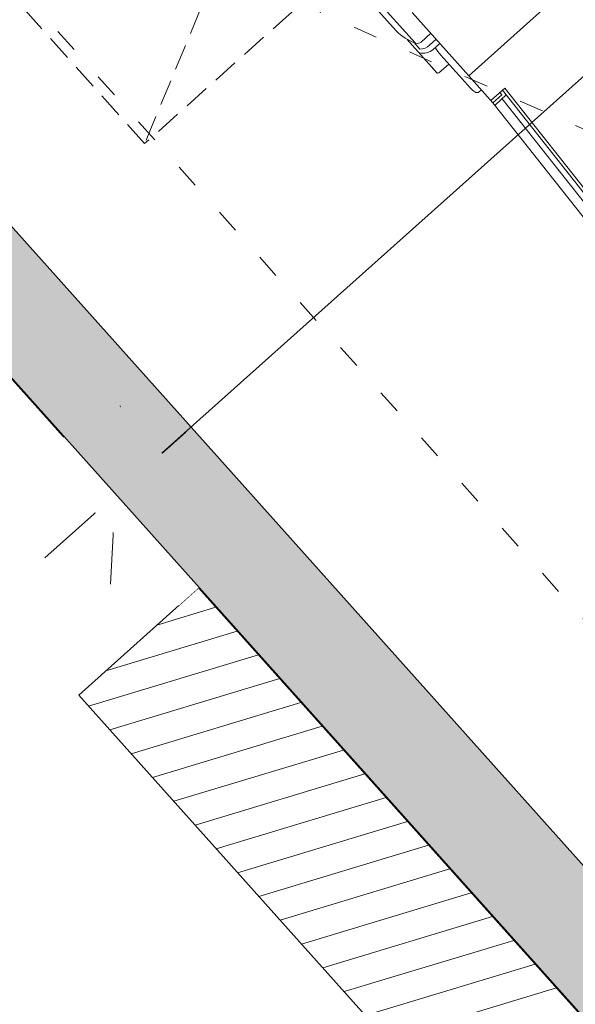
# Model space of a CAD drawing. Header units: centimetres. Extents: x 843425950 to 843478602, y 588811213 to 588851397.
# Tile 56 of 89: x 843443202 to 843443477, y 588831671 to 588832158. Entities that reach past the tile are written whole.
import ezdxf

# ---------------------------------------------------------------- set-up
doc = ezdxf.new("R2010")
doc.units = ezdxf.units.CM
doc.header["$MEASUREMENT"] = 0
for name, pattern in [('3', [1, 0.5, -0.5]), ('ACAD_ISO03W100', [30, 12, -18]), ('DASH2', [19.05, 12.7, -6.35])]:
    doc.linetypes.add(name, pattern=pattern)
doc.layers.get('0').update_dxf_attribs({"lineweight": 5})
for name, color, linetype, lineweight in [('0-hatch', 8, 'Continuous', 5), ('0-LINIA CIENKA', 8, 'Continuous', 9), ('0-LINIA ŚREDNIA', 2, 'Continuous', 30), ('PRZERYWANA', 4, 'DASH2', 9), ('wymiarowanie', 123, 'Continuous', 5)]:
    doc.layers.add(name, color=color, linetype=linetype, lineweight=lineweight)
doc.layers.add('Istniejące sciany', color=7, linetype='Continuous', lineweight=9, true_color=0xe18d60)
doc.layers.add('meble', color=7, linetype='Continuous', lineweight=5, true_color=0x8a8a8a)
doc.styles.get("Standard").update_dxf_attribs({"font": 'ARIAL.TTF'})
doc.dimstyles.new('1-100 do zagospod', dxfattribs={"dimscale": 0, "dimtxt": 75, "dimasz": 25, "dimexe": 3, "dimexo": 7, "dimgap": 25, "dimtad": 1, "dimlfac": 0.01, "dimrnd": 0.01, "dimzin": 9, "dimdsep": 46, "dimtxsty": 'Standard', "dimblk1": 'new', "dimblk2": 'new', "dimsah": 1, "dimcen": 12, "dimdle": 20, "dimse1": 1, "dimse2": 1, "dimclrd": 256, "dimclre": 3, "dimclrt": 256, "dimadec": 0, "dimazin": 0, "dimtfac": 15, "dimtix": 1, "dimtmove": 1, "dimatfit": 3, "dimldrblk": 'new', "dimfxl": 1, "dimtfill": 1, "dimtfillclr": 7, "dimtolj": 1, "dimtzin": 5, "dimlwd": -1, "dimarcsym": 0})
picture_1 = doc.add_image_def('image1.jpg', size_in_pixel=(6614, 4677))

# ---------------------------------------------------------------- blocks, each defined once
blk = doc.blocks.new('fire truck_top_cad-block.com')
at = {"color": 0}
for p, q in [((1919.3, 1119.9), (1919.3, -1119.9)), ((3169.1, -1094.5), (2084.3, -1028)), ((2084.3, -1028), (2084.3, -1119.9)), ((3169.1, -1109.5), (2084.3, -1043)), ((2099.3, -1060.6), (2084.3, -1060.6)), ((2099.3, -1060.6), (2099.3, -1119.9)), ((2114.3, -1044.9), (2114.3, -1119.9)), ((1919.3, -1119.9), (1499.2, -1119.9)), ((1637.7, -1184.8), (1637.7, -1119.9)), ((1677.3, -1164.4), (1677.3, -1119.9)), ((1704.7, -1164.4), (1704.7, -1119.9)), ((2099.3, -1119.9), (1919.3, -1119.9)), ((2013, -1119.9), (2013, -1135.1)), ((3079.2, -1179.9), (2099.3, -1119.9)), ((3069.3, -1131.4), (2114.3, -1072.9)), ((1951.8, -1154.9), (1751.8, -1154.9)), ((1810.8, -1223.8), (1810.8, -1154.9)), ((684.5, -1209.9), (1621.3, -1209.9)), ((1659.9, -1212.4), (1616.7, -1212.4)), ((1059.8, -1239.8), (1513.6, -1239.8)), ((1806, -1227.4), (1581.7, -1227.4)), ((1806, -1227.4), (1581.7, -1227.4)), ((1806, -1227.4), (1758.9, -1227.4)), ((1806, -1227.4), (1758.9, -1227.4))]:
    blk.add_line(p, q, dxfattribs=at)
for centre, radius, start, end in [((1603.5, -1164.7), 73.8, 319.7928, 0.247), ((1628.4, -1164.7), 76.3, 304.826, 0.247), ((1751.8, -853.7), 301.2, 260.9153, 270), ((1951.8, -853.7), 301.2, 270, 279.0847), ((1996.8, -1135.1), 16.2, 279.0847, 0), ((1505.2, -1000.6), 239.3, 272.0128, 299.803), ((1610.7, -1184.8), 27, 299.803, 0), ((1762.4, -1164.7), 76.3, 304.826, 309.3025), ((1762.4, -1164.7), 76.3, 304.826, 309.3025)]:
    blk.add_arc(centre, radius, start, end, dxfattribs=at)
blk = doc.blocks.new('_Oblique')
at = {"color": 0, "linetype": 'ByBlock', "lineweight": -2}
blk.add_line((-0.5, -0.5), (0.5, 0.5), dxfattribs=at)
blk = doc.blocks.new('My oblique')
at = {"xscale": 2.5, "yscale": 2.5, "zscale": 2.5, "rotation": 180}
blk.add_blockref('_Oblique', (139.09, 225.958), dxfattribs=at)
blk = doc.blocks.new('new')
at = {"ltscale": 0.1}
for p, q in [((0, -3.392), (0, 3.392)), ((-1.87, 0), (1.87, 0))]:
    blk.add_line(p, q, dxfattribs=at)
blk.add_blockref('My oblique', (-139.09, -225.958), dxfattribs=at)
blk = doc.blocks.new('*D1815')
at = {"layer": '0-LINIA CIENKA'}
blk.add_line((843443267.57, 588831939.53), (843444144.71, 588832724.1), dxfattribs=at)
at = {"layer": 'Defpoints', "color": 0}
for p in [(843444163.35, 588832740.76), (843444163.35, 588832740.76), (843443597.86, 588831532.76)]:
    blk.add_point(p, dxfattribs=at)
at = {"layer": '0-LINIA CIENKA', "linetype": 'ByBlock', "xscale": 25, "yscale": 25, "zscale": 25}
for p, rotation in [((843444163.35, 588832740.76), 41.81120468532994), ((843443248.93, 588831922.86), 221.81120468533)]:
    blk.add_blockref('new', p, dxfattribs=dict(at, rotation=rotation))
at = {"layer": '0-LINIA CIENKA', "lineweight": 5, "insert": (843443747.91, 588832285.11), "char_height": 75, "attachment_point": 5, "rotation": 221.8112, "bg_fill": 3, "box_fill_scale": 1.25, "bg_fill_color": 256, "bg_fill_true_color": 13158600, "bg_fill_transparency": 0}
blk.add_mtext('\\A1;12.27', dxfattribs=at)
blk = doc.blocks.new('*U|REF960')
at = {"layer": 'PRZERYWANA'}
for points in [[(0, 0), (0, -220), (460, -220), (460, 0), (0, -220)], [(0, 0), (460, -220)]]:
    blk.add_lwpolyline(points, dxfattribs=at)
blk = doc.blocks.new('PZT BARSZCZEWO')
at = {"layer": '0-LINIA CIENKA', "lineweight": 5}
blk.add_lwpolyline([(843443230.787, 588831823.752), (843443290.113, 588831876.817), (843443696.413, 588831422.574), (843443637.086, 588831369.509)], close=True, dxfattribs=at)
blk.add_lwpolyline([(843443230.787, 588831823.752), (843443637.086, 588831369.509), (843443696.413, 588831422.574)], dxfattribs=at)
at = {"layer": 'wymiarowanie', "linetype": '3', "lineweight": 5}
blk.add_lwpolyline([(843442993.177, 588832209.296), (843444256.884, 588830796.54), (843444387.411, 588830913.287), (843445832.422, 588829297.766), (843446610.066, 588829993.334), (843446430.939, 588830193.682), (843446847.635, 588830566.397), (843445745.586, 588831798.591), (843445697.882, 588831755.922), (843445714.58, 588831737.255), (843445345.114, 588831406.785), (843444987.013, 588831807.141), (843445127.926, 588831933.181), (843444871.922, 588832219.396), (843444818.225, 588832171.367), (843444824.785, 588832164.034), (843444737.613, 588832086.062), (843443901.036, 588833021.331)], close=True, dxfattribs=at)
at = {"layer": 'wymiarowanie', "lineweight": 5, "ltscale": 0.5}
image = blk.add_image(picture_1, insert=(843431362.064, 588824232.532), size_in_units=(21007.289, 14855.018), rotation=0.1058354, dxfattribs=at)
image.dxf.flags = 7
at = {"layer": 'Istniejące sciany', "lineweight": 5, "xscale": -1, "rotation": 41.81120484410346}
blk.add_blockref('*U|REF960', (843443459.605, 588832567.5), dxfattribs=at)
at = {"layer": '0-LINIA CIENKA', "lineweight": 5}
dim = blk.add_linear_dim(base=(843444163.348, 588832740.763), p1=(843443597.861, 588831532.761), p2=(843444163.348, 588832740.763), angle=221.8112, dimstyle='1-100 do zagospod', override={"dimscale": 1}, dxfattribs=at)
dim.commit()
dim.dimension.update_dxf_attribs({"geometry": '*D1815', "text_midpoint": (843443747.911, 588832285.113)})
at = {"layer": '0-hatch', "color": 63, "linetype": 'Continuous', "lineweight": 5, "transparency": 33554687}
for p, q in [((843443309.25, 588831855.422), (843443244.232, 588831835.778)), ((843443319.789, 588831843.639), (843443235.718, 588831818.239)), ((843443330.328, 588831831.857), (843443246.257, 588831806.456)), ((843443340.867, 588831820.074), (843443256.796, 588831794.673)), ((843443351.406, 588831808.291), (843443267.335, 588831782.891)), ((843443361.945, 588831796.509), (843443277.874, 588831771.108)), ((843443372.484, 588831784.726), (843443288.413, 588831759.325)), ((843443383.024, 588831772.943), (843443298.952, 588831747.543)), ((843443393.563, 588831761.161), (843443309.491, 588831735.76)), ((843443404.102, 588831749.378), (843443320.03, 588831723.977)), ((843443414.641, 588831737.595), (843443330.569, 588831712.195)), ((843443425.18, 588831725.813), (843443341.108, 588831700.412)), ((843443435.719, 588831714.03), (843443351.647, 588831688.629)), ((843443446.258, 588831702.247), (843443362.186, 588831676.847)), ((843443456.797, 588831690.465), (843443372.725, 588831665.064)), ((843443467.336, 588831678.682), (843443383.264, 588831653.282))]:
    blk.add_line(p, q, dxfattribs=at)
at = {"layer": 'meble', "linetype": 'ACAD_ISO03W100', "lineweight": 5}
blk.add_lwpolyline([(843443120.472, 588832264.161), (843443787.151, 588831518.816), (843444122.556, 588831818.821), (843443455.878, 588832564.166), (843443120.472, 588832264.161), (843444122.556, 588831818.821), (843443455.878, 588832564.166), (843443787.151, 588831518.816)], dxfattribs=at)
at = {"layer": 'meble', "linetype": 'ACAD_ISO03W100', "lineweight": 5, "xscale": 0.09999999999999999, "yscale": 0.09999999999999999, "zscale": 0.1, "rotation": 311.811204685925}
blk.add_blockref('fire truck_top_cad-block.com', (843443379.472, 588832348.242), dxfattribs=at)
at = {"lineweight": 5}
blk.add_wipeout([(843443280.331, 588831868.067), (843443313.126, 588831897.4), (843443246.459, 588831971.935), (843443213.663, 588831942.601)], dxfattribs=at).dxf.layer = '0-LINIA CIENKA'
at = {"layer": '0-LINIA CIENKA', "lineweight": 5, "ltscale": 2, "transparency": 33554687}
h = blk.add_hatch(dxfattribs=at)
h.set_pattern_fill('ANSI37', color=256, scale=1000, angle=20)
h.set_pattern_definition([(65, (0, 0), (-113.28847338, 52.827282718), []), (155, (0, 0), (-52.827282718, -113.28847338), [])])
edge = h.paths.add_edge_path()
edge.add_line((843441756.964, 588833158.734), (843442575.483, 588832236.581))
edge.add_line((843442575.483, 588832236.581), (843444368.25, 588833842.554))
edge.add_line((843444368.25, 588833842.554), (843443655.985, 588834657.724))
edge.add_line((843443655.985, 588834657.724), (843443055.311, 588834184.096))
edge.add_line((843443055.311, 588834184.096), (843442940.519, 588834093.6))
edge.add_line((843442923.836, 588834078.471), (843441756.964, 588833158.734))
h.paths.add_polyline_path([(843444368.25, 588833842.554), (843445637.772, 588832389.712), (843445134.15, 588831938.971), (843444877.343, 588832225.935), (843444824.502, 588832178.741), (843444831.116, 588832169.63), (843444743.835, 588832091.779), (843443710.076, 588833247.957)])
at = {"layer": 'wymiarowanie', "lineweight": 5, "ltscale": 0.5, "transparency": 33554687}
h = blk.add_hatch(color=0, dxfattribs=at)
h.dxf.hatch_style = 1
h.paths.add_polyline_path([(843445832.354, 588829297.705), (843446610.066, 588829993.334), (843446430.86, 588830193.611), (843446847.635, 588830566.397), (843445745.582, 588831798.595), (843445697.88, 588831755.927), (843445714.58, 588831737.255), (843445345.114, 588831406.785), (843444987.058, 588831807.182), (843445127.926, 588831933.182), (843444878.481, 588832212.063), (843444824.785, 588832164.034), (843444824.785, 588832164.034), (843444737.612, 588832086.062), (843443901.036, 588833021.331), (843442993.177, 588832209.296), (843444256.884, 588830796.54), (843444387.411, 588830913.287)])
h.paths.add_polyline_path([(843445836.289, 588829368.308), (843446539.458, 588829997.261), (843446360.252, 588830197.538), (843446777.035, 588830570.332), (843445758.347, 588831709.32), (843445341.176, 588831336.18), (843444916.461, 588831811.119), (843445057.325, 588831937.115), (843444874.547, 588832141.461), (843444858.119, 588832126.767), (843444733.679, 588832015.461), (843443897.103, 588832950.73), (843443063.78, 588832205.363), (843444260.817, 588830867.14), (843444391.346, 588830983.889)], flags=16)
at = {"layer": '0-hatch', "color": 63, "linetype": 'Continuous', "lineweight": 5, "transparency": 33554687}
blk.add_line((843443298.711, 588831867.205), (843443269.5, 588831858.379), dxfattribs=at)
at = {"layer": '0-LINIA ŚREDNIA', "lineweight": 5}
for points in [[(843445832.354, 588829297.705), (843446610.066, 588829993.334), (843446430.86, 588830193.611), (843446847.635, 588830566.397), (843445745.582, 588831798.595), (843445697.88, 588831755.927), (843445714.58, 588831737.255), (843445345.114, 588831406.785), (843444987.058, 588831807.182), (843445127.926, 588831933.182), (843444878.481, 588832212.063), (843444824.785, 588832164.034), (843444824.785, 588832164.034), (843444737.612, 588832086.062), (843443901.036, 588833021.331), (843442993.177, 588832209.296), (843444256.884, 588830796.54), (843444387.411, 588830913.287)], [(843445836.289, 588829368.308), (843446539.458, 588829997.261), (843446360.252, 588830197.538), (843446777.035, 588830570.332), (843445758.347, 588831709.32), (843445341.176, 588831336.18), (843444916.461, 588831811.119), (843445057.325, 588831937.115), (843444874.547, 588832141.461), (843444858.119, 588832126.767), (843444733.679, 588832015.461), (843443897.103, 588832950.73), (843443063.78, 588832205.363), (843444260.817, 588830867.14), (843444391.346, 588830983.889)]]:
    blk.add_lwpolyline(points, close=True, dxfattribs=at)

msp = doc.modelspace()

# ---------------------------------------------------------------- block references
msp.add_blockref('PZT BARSZCZEWO', (0, 0))

doc.saveas('drawing.dxf')
